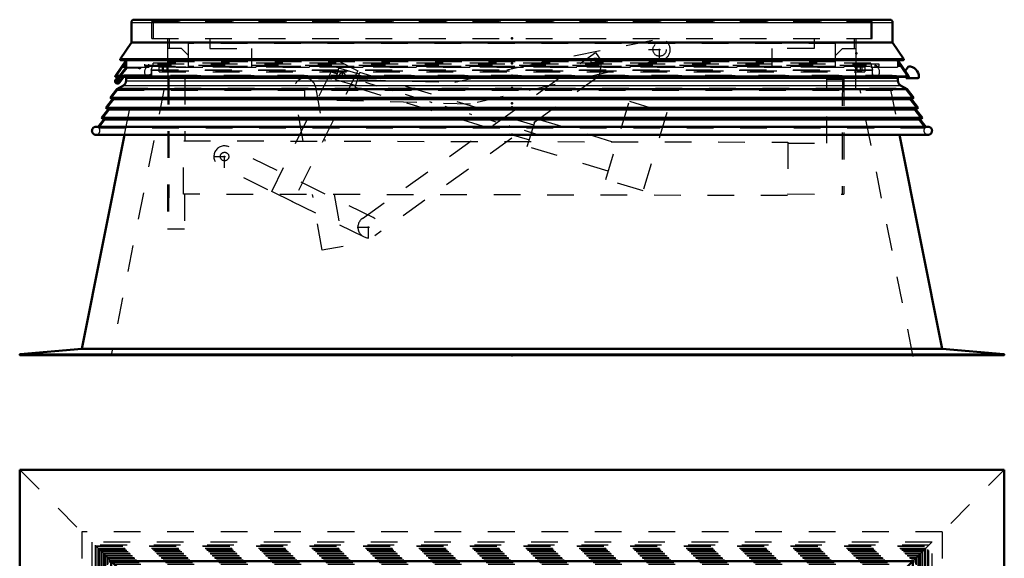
# Model space of a CAD drawing. Header units: millimetres. Extents: x 0 to 428, y 0 to 298.
# Tile 4 of 33: x 102 to 139, y 129 to 149. Entities that reach past the tile are written whole.
import ezdxf

# ---------------------------------------------------------------- set-up
doc = ezdxf.new("R2010")
doc.units = ezdxf.units.MM
doc.linetypes.add('Center', pattern=[1.5, 0.45, -0.5, 0.05, -0.5])
doc.linetypes.add('Dashed', pattern=[2, 1, -1])
for name, color, linetype, lineweight in [('am_0', 7, 'Continuous', 50), ('am_12', 3, 'Continuous', 25), ('am_3', 6, 'Dashed', 25), ('am_6', 2, 'Continuous', 35), ('am_7', 7, 'Center', 25), ('am_9', 7, 'Continuous', 50)]:
    doc.layers.add(name, color=color, linetype=linetype, lineweight=lineweight)

# ---------------------------------------------------------------- blocks, each defined once
blk = doc.blocks.new('9_Flat_Glass_Skylight_3001501802_2_0_in_FDFneo150180C2125N1N4N_300Cl0__1203')
at = {"layer": 'am_0'}
for p, q in [((107.388, 126.376), (133.108, 126.376)), ((107.388, 111.976), (107.388, 126.376)), ((133.108, 94.656), (133.108, 126.376)), ((107.388, 94.656), (107.388, 109.056)), ((107.388, 94.656), (133.108, 94.656))]:
    blk.add_line(p, q, dxfattribs=at)
at = {"layer": 'am_3'}
for p, q in [((104.533, 129.231), (104.533, 91.801)), ((135.963, 129.231), (104.533, 129.231)), ((104.652, 129.112), (104.652, 91.92)), ((135.844, 129.112), (104.652, 129.112)), ((104.674, 129.09), (104.674, 91.942)), ((104.674, 129.09), (135.822, 129.09)), ((104.685, 91.953), (104.685, 129.079)), ((104.685, 129.079), (135.811, 129.079)), ((104.764, 92.032), (104.764, 129)), ((104.764, 129), (135.732, 129)), ((104.788, 92.056), (104.788, 128.976)), ((104.788, 128.976), (135.708, 128.976)), ((135.708, 92.056), (135.708, 128.976)), ((135.732, 92.032), (135.732, 129)), ((135.811, 91.953), (135.811, 129.079)), ((135.822, 91.942), (135.822, 129.09)), ((135.844, 91.92), (135.844, 129.112)), ((135.963, 91.801), (135.963, 129.231)), ((104.831, 92.099), (104.831, 128.933)), ((104.831, 128.933), (135.665, 128.933)), ((104.89, 128.874), (135.606, 128.874)), ((104.89, 92.158), (104.89, 128.874)), ((104.952, 92.22), (104.952, 128.812)), ((104.952, 128.812), (135.544, 128.812)), ((104.97, 128.794), (135.526, 128.794)), ((104.97, 92.238), (104.97, 128.794)), ((105.031, 128.732), (135.464, 128.732)), ((105.031, 92.299), (105.031, 128.732)), ((105.054, 128.71), (135.442, 128.71)), ((105.054, 92.322), (105.054, 128.71)), ((105.116, 92.384), (105.116, 128.648)), ((105.116, 128.648), (135.38, 128.648)), ((105.133, 128.631), (135.363, 128.631)), ((105.133, 92.401), (105.133, 128.631)), ((135.363, 92.401), (135.363, 128.631)), ((135.38, 92.384), (135.38, 128.648)), ((135.442, 92.322), (135.442, 128.71)), ((135.464, 92.299), (135.464, 128.732)), ((135.526, 92.238), (135.526, 128.794)), ((135.544, 92.22), (135.544, 128.812)), ((135.606, 92.158), (135.606, 128.874)), ((135.665, 128.933), (135.665, 92.099)), ((105.195, 92.463), (105.195, 128.569)), ((105.195, 128.569), (135.301, 128.569)), ((105.217, 128.547), (135.279, 128.547)), ((105.217, 92.485), (105.217, 128.547)), ((105.279, 92.547), (105.279, 128.485)), ((105.279, 128.485), (135.217, 128.485)), ((105.297, 128.467), (135.199, 128.467)), ((105.297, 92.565), (105.297, 128.467)), ((105.359, 92.627), (105.359, 128.405)), ((105.359, 128.405), (135.137, 128.405)), ((105.462, 92.73), (105.462, 128.302)), ((105.462, 128.302), (135.034, 128.302)), ((105.491, 92.759), (105.491, 128.273)), ((105.491, 128.273), (135.005, 128.273)), ((135.005, 92.759), (135.005, 128.273)), ((135.034, 92.73), (135.034, 128.302)), ((135.137, 92.627), (135.137, 128.405)), ((135.199, 92.565), (135.199, 128.467)), ((135.217, 92.547), (135.217, 128.485)), ((135.279, 92.485), (135.279, 128.547)), ((135.301, 92.463), (135.301, 128.569)), ((105.619, 128.145), (134.877, 128.145)), ((105.619, 92.887), (105.619, 128.145)), ((105.708, 92.976), (105.708, 128.056)), ((105.708, 128.056), (134.788, 128.056)), ((105.808, 93.076), (105.808, 127.956)), ((105.808, 127.956), (134.688, 127.956)), ((105.892, 93.16), (105.892, 127.872)), ((105.892, 127.872), (134.604, 127.872)), ((134.604, 93.16), (134.604, 127.872)), ((134.688, 93.076), (134.688, 127.956)), ((134.788, 92.976), (134.788, 128.056)), ((134.877, 92.887), (134.877, 128.145)), ((106.768, 94.036), (106.768, 126.996)), ((106.768, 126.996), (133.728, 126.996)), ((133.728, 94.036), (133.728, 126.996)), ((107.344, 126.42), (133.152, 126.42)), ((107.344, 94.612), (107.344, 126.42)), ((133.152, 94.612), (133.152, 126.42)), ((106.748, 125.896), (105.62, 125.896)), ((105.62, 125.896), (105.62, 125.526)), ((105.738, 124.496), (105.738, 125.896)), ((105.757, 124.496), (105.757, 125.896)), ((106.668, 124.496), (106.668, 125.896)), ((106.746, 124.496), (106.746, 125.896)), ((106.748, 124.496), (106.748, 125.896)), ((105.62, 125.526), (105.398, 125.526)), ((105.398, 125.526), (105.398, 124.866)), ((105.438, 125.526), (105.438, 124.866)), ((105.527, 124.866), (105.527, 125.526)), ((105.529, 124.866), (105.529, 125.526)), ((105.559, 124.866), (105.559, 125.526)), ((105.569, 124.866), (105.569, 125.526)), ((105.398, 124.866), (105.62, 124.866)), ((105.62, 124.866), (105.62, 124.496)), ((106.748, 124.496), (105.62, 124.496)), ((107.388, 109.056), (107.388, 111.976)), ((105.62, 96.166), (105.62, 96.536)), ((106.748, 96.536), (105.62, 96.536)), ((105.738, 96.536), (105.738, 95.136)), ((105.757, 96.536), (105.757, 95.136)), ((106.668, 96.536), (106.668, 95.136)), ((106.746, 96.536), (106.746, 95.136)), ((106.748, 96.536), (106.748, 95.136)), ((105.398, 96.166), (105.62, 96.166)), ((105.398, 96.166), (105.398, 95.506)), ((105.438, 96.166), (105.438, 95.506)), ((105.527, 96.166), (105.527, 95.506)), ((105.529, 96.166), (105.529, 95.506)), ((105.559, 96.166), (105.559, 95.506)), ((105.569, 96.166), (105.569, 95.506)), ((105.62, 95.506), (105.398, 95.506)), ((105.62, 95.136), (105.62, 95.506)), ((106.748, 95.136), (105.62, 95.136)), ((107.344, 94.612), (133.152, 94.612)), ((106.768, 94.036), (133.728, 94.036)), ((105.619, 92.887), (134.877, 92.887)), ((105.708, 92.976), (134.788, 92.976)), ((105.808, 93.076), (134.688, 93.076)), ((105.892, 93.16), (134.604, 93.16)), ((105.217, 92.485), (135.279, 92.485)), ((105.279, 92.547), (135.217, 92.547)), ((105.297, 92.565), (135.199, 92.565)), ((105.359, 92.627), (135.137, 92.627)), ((105.462, 92.73), (135.034, 92.73)), ((105.491, 92.759), (135.005, 92.759)), ((104.89, 92.158), (135.606, 92.158)), ((104.952, 92.22), (135.544, 92.22)), ((104.97, 92.238), (135.526, 92.238)), ((105.031, 92.299), (135.464, 92.299)), ((105.054, 92.322), (135.442, 92.322)), ((105.116, 92.384), (135.38, 92.384)), ((105.133, 92.401), (135.363, 92.401)), ((105.195, 92.463), (135.301, 92.463)), ((104.533, 91.801), (135.963, 91.801)), ((104.652, 91.92), (135.844, 91.92)), ((104.674, 91.942), (135.822, 91.942)), ((104.685, 91.953), (135.811, 91.953)), ((104.764, 92.032), (135.732, 92.032)), ((104.788, 92.056), (135.708, 92.056)), ((135.665, 92.099), (104.831, 92.099))]:
    blk.add_line(p, q, dxfattribs=at)
at = {"layer": 'am_6'}
for tag, p, flags in [('NB', (140.963, 129.231), 8), ('NN', (140.963, 128.731), 8), ('NT', (140.963, 128.231), 8), ('NBSYN', (140.963, 127.731), 8), ('LINA', (140.963, 127.231), 8), ('CATALOG', (140.963, 126.731), 8), ('IDNR', (140.963, 126.231), 8), ('PN', (140.963, 125.731), 8), ('LODLEVEL', (140.963, 125.231), 8), ('L', (140.963, 124.731), 8), ('W', (140.963, 124.231), 8), ('DP', (140.963, 123.731), 8), ('COMPANY', (140.963, 123.231), 8), ('ExcludeFromBOM', (140.963, 122.731), 8), ('PSOL_0', (140.963, 122.231), 9), ('PSOL_1', (140.963, 121.731), 9)]:
    blk.add_attdef(tag, p, '', height=0.5, dxfattribs=dict(at, flags=flags))
blk = doc.blocks.new('10_FGS30015018025101U_0_in_FDFneo150180C2125N1N4N_300Cl0__1203')
at = {"layer": 'am_0'}
for p, q in [((138.668, 131.936), (101.828, 131.936)), ((101.828, 131.936), (101.828, 89.096)), ((101.828, 131.936), (101.848, 131.916)), ((138.648, 131.916), (138.668, 131.936)), ((138.668, 89.096), (138.668, 131.936)), ((107.237, 126.527), (105.248, 128.516)), ((105.248, 128.516), (105.248, 92.516)), ((135.248, 128.516), (105.248, 128.516)), ((135.248, 128.516), (133.259, 126.527)), ((135.248, 128.516), (135.248, 92.516)), ((133.259, 126.527), (107.237, 126.527)), ((107.237, 126.527), (107.237, 94.505)), ((133.259, 126.527), (133.259, 94.505)), ((105.248, 92.516), (107.237, 94.505)), ((133.259, 94.505), (107.237, 94.505)), ((135.248, 92.516), (133.259, 94.505)), ((135.248, 92.516), (105.248, 92.516)), ((101.848, 89.116), (101.828, 89.096)), ((101.828, 89.096), (138.668, 89.096)), ((138.668, 89.096), (138.648, 89.116))]:
    blk.add_line(p, q, dxfattribs=at)
at = {"layer": 'am_12'}
for p, q in [((101.848, 131.916), (101.848, 89.116)), ((138.648, 131.916), (101.848, 131.916)), ((138.648, 131.916), (138.648, 89.116)), ((138.648, 89.116), (101.848, 89.116))]:
    blk.add_line(p, q, dxfattribs=at)
at = {"layer": 'am_3'}
for p, q in [((138.65, 131.918), (101.846, 131.918)), ((101.846, 131.918), (101.846, 89.114)), ((101.848, 131.916), (105.248, 128.516)), ((135.248, 128.516), (138.648, 131.916)), ((138.65, 131.918), (138.65, 89.114)), ((136.349, 129.617), (104.147, 129.617)), ((104.147, 129.617), (104.147, 91.415)), ((136.349, 129.617), (136.349, 91.415)), ((106.098, 127.666), (106.098, 93.366)), ((134.398, 127.666), (106.098, 127.666)), ((134.398, 127.666), (134.398, 93.366)), ((134.398, 93.366), (106.098, 93.366)), ((105.248, 92.516), (101.848, 89.116)), ((138.648, 89.116), (135.248, 92.516)), ((136.349, 91.415), (104.147, 91.415)), ((138.65, 89.114), (101.846, 89.114))]:
    blk.add_line(p, q, dxfattribs=at)
at = {"layer": 'am_6'}
for tag, p, flags in [('NB', (143.668, 131.936), 8), ('NN', (143.668, 131.436), 8), ('NT', (143.668, 130.936), 8), ('NBSYN', (143.668, 130.436), 8), ('LINA', (143.668, 129.936), 8), ('CATALOG', (143.668, 129.436), 8), ('IDNR', (143.668, 128.936), 8), ('PN', (143.668, 128.436), 8), ('LODLEVEL', (143.668, 127.936), 8), ('L', (143.668, 127.436), 8), ('W', (143.668, 126.936), 8), ('DP', (143.668, 126.436), 8), ('OP', (143.668, 125.936), 8), ('BA', (143.668, 125.436), 8), ('RT', (143.668, 124.936), 8), ('COMPANY', (143.668, 124.436), 8), ('ExcludeFromBOM', (143.668, 123.936), 8), ('PSOL_0', (143.668, 123.436), 9), ('PSOL_1', (143.668, 122.936), 9), ('PSOL_2', (143.668, 122.436), 9)]:
    blk.add_attdef(tag, p, '', height=0.5, dxfattribs=dict(at, flags=flags))
blk = doc.blocks.new('20_FGS30015018025C110U_0_in_FDFneo150180C2125N1N4N_300Cl0__1203')
at = {"layer": 'am_3'}
for p, q in [((120.602, 147.031), (125.649, 148.043)), ((114.649, 141.341), (123.369, 147.549)), ((123.369, 147.549), (123.599, 147.226)), ((111.259, 142.35), (113.689, 147.261)), ((113.689, 147.261), (114.478, 146.871)), ((118.111, 146.437), (120.602, 147.031)), ((125.764, 147.261), (118.689, 145.621)), ((123.599, 147.226), (123.505, 146.664)), ((114.478, 146.871), (112.047, 141.959)), ((113.646, 146.546), (113.774, 146.967)), ((114.53, 146.738), (113.774, 146.967)), ((114.383, 146.25), (114.551, 146.805)), ((121.065, 144.834), (114.551, 146.805)), ((123.505, 146.664), (115.113, 140.69)), ((107.372, 146.608), (107.36, 140.948)), ((107.372, 146.608), (108.009, 146.607)), ((107.412, 146.608), (107.4, 140.948)), ((108.009, 146.607), (108.004, 144.247)), ((112.513, 146.594), (118.111, 146.437)), ((112.896, 146.263), (113.249, 144.235)), ((113.646, 146.546), (114.403, 146.317)), ((132.024, 144.154), (132.029, 146.554)), ((132.029, 146.554), (132.669, 146.553)), ((132.609, 146.553), (132.599, 142.253)), ((132.669, 146.553), (132.659, 142.253)), ((112.437, 144.237), (112.108, 146.126)), ((114.383, 146.25), (120.897, 144.278)), ((118.689, 145.621), (112.491, 145.795)), ((123.756, 142.797), (124.643, 145.726)), ((124.643, 145.726), (126.04, 145.303)), ((126.04, 145.303), (125.154, 142.374)), ((120.821, 144.03), (121.14, 145.082)), ((121.14, 145.082), (124.17, 144.165)), ((107.96, 142.247), (107.964, 144.247)), ((107.964, 144.247), (130.566, 144.198)), ((130.566, 144.198), (130.562, 142.198)), ((130.566, 144.158), (132.024, 144.154)), ((115.057, 141.375), (109.67, 144.016)), ((123.852, 143.112), (120.821, 144.03)), ((114.705, 140.656), (109.318, 143.298)), ((125.154, 142.374), (123.756, 142.797)), ((130.562, 142.198), (107.96, 142.247)), ((108, 142.247), (107.997, 140.947)), ((112.047, 141.959), (111.259, 142.35)), ((113.147, 140.156), (112.785, 142.236)), ((113.597, 142.235), (113.935, 140.293)), ((130.562, 142.258), (132.659, 142.253)), ((107.36, 140.948), (107.997, 140.947)), ((113.935, 140.293), (113.147, 140.156))]:
    blk.add_line(p, q, dxfattribs=at)
for points in [[(113.91, 146.798), (113.888, 146.798), (113.869, 146.793)], [(113.874, 146.603), (113.896, 146.599), (113.901, 146.599)]]:
    blk.add_lwpolyline(points, dxfattribs=at)
for centre, radius in [((125.769, 147.661), 0.25), ((123.369, 147.184), 0.16), ((113.901, 146.699), 0.1), ((109.494, 143.657), 0.16)]:
    blk.add_circle(centre, radius, dxfattribs=at)
for centre, start, end in [((125.769, 147.661), 269.3158, 107.4337), ((112.502, 146.194), 9.875, 268.395), ((109.494, 143.657), 63.8796, 243.8796), ((114.881, 141.015), 125.4483, 63.8796)]:
    blk.add_arc(centre, 0.4, start, end, dxfattribs=at)
at = {"layer": 'am_7'}
for p, q in [((125.769, 147.241), (125.769, 148.081)), ((125.349, 147.661), (126.189, 147.661)), ((123.201, 147.184), (123.537, 147.184)), ((123.369, 147.016), (123.369, 147.352)), ((113.282, 146.886), (121.427, 144.421)), ((113.796, 146.699), (114.006, 146.699)), ((113.901, 146.594), (113.901, 146.804)), ((112.502, 145.774), (112.502, 146.614)), ((112.082, 146.194), (112.922, 146.194)), ((109.494, 143.237), (109.494, 144.077)), ((109.074, 143.657), (109.914, 143.657)), ((114.881, 140.595), (114.881, 141.435)), ((114.461, 141.015), (115.301, 141.015))]:
    blk.add_line(p, q, dxfattribs=at)
at = {"layer": 'am_6'}
for tag, p, flags in [('NB', (137.669, 148.081), 8), ('NN', (137.669, 147.581), 8), ('NT', (137.669, 147.081), 8), ('NBSYN', (137.669, 146.581), 8), ('LINA', (137.669, 146.081), 8), ('CATALOG', (137.669, 145.581), 8), ('IDNR', (137.669, 145.081), 8), ('PN', (137.669, 144.581), 8), ('LODLEVEL', (137.669, 144.081), 8), ('L', (137.669, 143.581), 8), ('W', (137.669, 143.081), 8), ('DP', (137.669, 142.581), 8), ('OP', (137.669, 142.081), 8), ('OC', (137.669, 141.581), 8), ('BA', (137.669, 141.081), 8), ('COMPANY', (137.669, 140.581), 8), ('ExcludeFromBOM', (137.669, 140.081), 8), ('PSOL_0', (137.669, 139.581), 9), ('PSOL_1', (137.669, 139.081), 9), ('PSOL_2', (137.669, 138.581), 9), ('PSOL_3', (137.669, 138.081), 9)]:
    blk.add_attdef(tag, p, '', height=0.5, dxfattribs=dict(at, flags=flags))
blk = doc.blocks.new('21_FGS3001501802511U_0_in_FDFneo150180C2125N1N4N_300Cl0__1203')
at = {"layer": 'am_3'}
for p, q in [((107.428, 147.7), (107.428, 148.08)), ((132.348, 147.89), (108.148, 147.89)), ((108.148, 147.03), (108.148, 147.89)), ((108.948, 148.08), (108.948, 147.7)), ((131.548, 148.08), (131.548, 147.7)), ((132.348, 147.03), (132.348, 147.89)), ((133.068, 147.7), (133.068, 148.08)), ((107.888, 147.7), (107.368, 147.7)), ((108.148, 147.44), (107.888, 147.7)), ((108.948, 147.7), (110.508, 147.7)), ((110.508, 147.03), (110.508, 147.7)), ((131.548, 147.7), (129.988, 147.7)), ((129.988, 147.03), (129.988, 147.7)), ((132.348, 147.44), (132.608, 147.7)), ((132.608, 147.7), (133.128, 147.7)), ((132.348, 147.03), (108.148, 147.03))]:
    blk.add_line(p, q, dxfattribs=at)
at = {"layer": 'am_6'}
for tag, p, flags in [('NB', (138.128, 148.08), 8), ('NN', (138.128, 147.58), 8), ('NT', (138.128, 147.08), 8), ('NBSYN', (138.128, 146.58), 8), ('LINA', (138.128, 146.08), 8), ('CATALOG', (138.128, 145.58), 8), ('IDNR', (138.128, 145.08), 8), ('PN', (138.128, 144.58), 8), ('LODLEVEL', (138.128, 144.08), 8), ('L', (138.128, 143.58), 8), ('W', (138.128, 143.08), 8), ('DP', (138.128, 142.58), 8), ('OP', (138.128, 142.08), 8), ('PPATH', (138.128, 141.58), 8), ('COMPANY', (138.128, 141.08), 8), ('ExcludeFromBOM', (138.128, 140.58), 8), ('PSOL_0', (138.128, 140.08), 9), ('PSOL_1', (138.128, 139.58), 9), ('PSOL_2', (138.128, 139.08), 9)]:
    blk.add_attdef(tag, p, '', height=0.5, dxfattribs=dict(at, flags=flags))
blk = doc.blocks.new('22_Flat_Glass_Skylight_300150180_6_0_in_FDFneo150180C2125N1N4N_300Cl0__1203')
at = {"layer": 'am_3'}
for p, q in [((106.663, 147.08), (106.663, 147.12)), ((106.753, 146.888), (106.816, 147.12)), ((133.743, 146.888), (133.681, 147.12)), ((133.833, 147.12), (133.833, 147.08)), ((106.578, 146.638), (106.576, 146.639)), ((106.576, 146.639), (106.682, 146.639)), ((106.682, 146.639), (106.68, 146.638)), ((106.68, 146.638), (133.816, 146.638)), ((106.753, 146.888), (133.743, 146.888)), ((133.814, 146.639), (133.92, 146.639)), ((133.816, 146.638), (133.814, 146.639)), ((133.918, 146.638), (133.92, 146.639)), ((106.629, 146.618), (133.867, 146.618))]:
    blk.add_line(p, q, dxfattribs=at)
for points in [[(106.57, 147), (106.555, 146.984), (106.542, 146.967), (106.53, 146.948), (106.52, 146.929), (106.512, 146.909), (106.505, 146.888), (106.5, 146.867), (106.497, 146.845), (106.496, 146.823), (106.497, 146.802), (106.5, 146.78), (106.504, 146.759), (106.511, 146.738), (106.519, 146.718), (106.529, 146.698), (106.541, 146.68), (106.554, 146.663), (106.569, 146.646), (106.576, 146.639)], [(133.92, 146.639), (133.936, 146.655), (133.949, 146.672), (133.962, 146.69), (133.973, 146.709), (133.982, 146.728), (133.989, 146.749), (133.995, 146.77), (133.998, 146.792), (134, 146.813), (134, 146.835), (133.998, 146.857), (133.994, 146.878), (133.988, 146.899), (133.981, 146.92), (133.971, 146.94), (133.96, 146.958), (133.948, 146.976), (133.933, 146.993), (133.926, 147)], [(106.578, 146.638), (106.583, 146.633), (106.589, 146.63), (106.595, 146.626), (106.601, 146.624), (106.607, 146.621), (106.614, 146.62), (106.62, 146.619), (106.627, 146.618), (106.629, 146.618)], [(106.629, 146.618), (106.636, 146.619), (106.643, 146.619), (106.649, 146.621), (106.656, 146.623), (106.662, 146.625), (106.668, 146.629), (106.673, 146.632), (106.679, 146.636), (106.68, 146.638)], [(106.68, 146.638), (106.696, 146.653), (106.71, 146.67), (106.722, 146.687), (106.733, 146.706), (106.743, 146.726), (106.75, 146.746), (106.756, 146.767), (106.76, 146.789), (106.762, 146.811), (106.762, 146.832), (106.76, 146.854), (106.756, 146.876), (106.753, 146.888)], [(133.816, 146.638), (133.801, 146.653), (133.786, 146.67), (133.774, 146.687), (133.763, 146.706), (133.754, 146.726), (133.746, 146.746), (133.74, 146.767), (133.736, 146.789), (133.734, 146.811), (133.734, 146.832), (133.736, 146.854), (133.74, 146.876), (133.743, 146.888)], [(133.867, 146.618), (133.86, 146.619), (133.854, 146.619), (133.847, 146.621), (133.841, 146.623), (133.835, 146.625), (133.829, 146.629), (133.823, 146.632), (133.818, 146.636), (133.816, 146.638)], [(133.918, 146.638), (133.913, 146.633), (133.907, 146.63), (133.902, 146.626), (133.895, 146.624), (133.889, 146.621), (133.883, 146.62), (133.876, 146.619), (133.869, 146.618), (133.867, 146.618)]]:
    blk.add_lwpolyline(points, dxfattribs=at)
at = {"layer": 'am_6'}
for tag, p, flags in [('NB', (139, 147.12), 8), ('NN', (139, 146.62), 8), ('NT', (139, 146.12), 8), ('NBSYN', (139, 145.62), 8), ('LINA', (139, 145.12), 8), ('CATALOG', (139, 144.62), 8), ('IDNR', (139, 144.12), 8), ('PN', (139, 143.62), 8), ('LODLEVEL', (139, 143.12), 8), ('L', (139, 142.62), 8), ('W', (139, 142.12), 8), ('PPATH', (139, 141.62), 8), ('COMPANY', (139, 141.12), 8), ('ExcludeFromBOM', (139, 140.62), 8), ('PSOL_0', (139, 140.12), 9), ('PSOL_1', (139, 139.62), 9), ('PSOL_2', (139, 139.12), 9)]:
    blk.add_attdef(tag, p, '', height=0.5, dxfattribs=dict(at, flags=flags))
blk = doc.blocks.new('23_Flat_Glass_Skylight_300150180_12_0_in_FDFneo150180C2125N1N4N_300Cl0__1203')
at = {"layer": 'am_3'}
for p, q in [((107.05, 146.831), (107.05, 147.012)), ((107.05, 147.012), (133.446, 147.012)), ((107.214, 146.831), (107.214, 147.012)), ((133.282, 146.831), (133.282, 147.012)), ((133.446, 147.012), (133.446, 146.831)), ((107.05, 146.831), (133.446, 146.831))]:
    blk.add_line(p, q, dxfattribs=at)
at = {"layer": 'am_6'}
for tag, p, flags in [('NB', (138.446, 147.012), 8), ('NN', (138.446, 146.512), 8), ('NT', (138.446, 146.012), 8), ('NBSYN', (138.446, 145.512), 8), ('LINA', (138.446, 145.012), 8), ('CATALOG', (138.446, 144.512), 8), ('IDNR', (138.446, 144.012), 8), ('PN', (138.446, 143.512), 8), ('LODLEVEL', (138.446, 143.012), 8), ('L', (138.446, 142.512), 8), ('W', (138.446, 142.012), 8), ('PPATH', (138.446, 141.512), 8), ('COMPANY', (138.446, 141.012), 8), ('ExcludeFromBOM', (138.446, 140.512), 8), ('PSOL_0', (138.446, 140.012), 9), ('PSOL_1', (138.446, 139.512), 9), ('PSOL_2', (138.446, 139.012), 9)]:
    blk.add_attdef(tag, p, '', height=0.5, dxfattribs=dict(at, flags=flags))
blk = doc.blocks.new('24_Flat_Glass_Skylight_300150180_5_0_in_FDFneo150180C2125N1N4N_300Cl0__1203')
at = {"layer": 'am_3'}
for p, q in [((107.158, 147.15), (107.158, 146.869)), ((107.358, 146.869), (107.358, 147.15)), ((133.138, 146.869), (133.138, 147.15)), ((133.338, 147.15), (133.338, 146.869)), ((107.158, 146.869), (133.338, 146.869))]:
    blk.add_line(p, q, dxfattribs=at)
at = {"layer": 'am_6'}
for tag, p, flags in [('NB', (138.338, 147.15), 8), ('NN', (138.338, 146.65), 8), ('NT', (138.338, 146.15), 8), ('NBSYN', (138.338, 145.65), 8), ('LINA', (138.338, 145.15), 8), ('CATALOG', (138.338, 144.65), 8), ('IDNR', (138.338, 144.15), 8), ('PN', (138.338, 143.65), 8), ('LODLEVEL', (138.338, 143.15), 8), ('L', (138.338, 142.65), 8), ('W', (138.338, 142.15), 8), ('PPATH', (138.338, 141.65), 8), ('COMPANY', (138.338, 141.15), 8), ('ExcludeFromBOM', (138.338, 140.65), 8), ('PSOL_0', (138.338, 140.15), 9), ('PSOL_1', (138.338, 139.65), 9), ('PSOL_2', (138.338, 139.15), 9)]:
    blk.add_attdef(tag, p, '', height=0.5, dxfattribs=dict(at, flags=flags))
blk = doc.blocks.new('25_FGS3001501802C4U_0_in_FDFneo150180C2125N1N4N_300Cl0__1203')
at = {"layer": 'am_3'}
for p, q in [((106.828, 148.735), (133.668, 148.735)), ((106.828, 148.735), (106.828, 148.08)), ((133.668, 148.735), (133.668, 148.08))]:
    blk.add_line(p, q, dxfattribs=at)
at = {"layer": 'am_6'}
for tag, p, flags in [('NB', (138.668, 148.735), 8), ('NN', (138.668, 148.235), 8), ('NT', (138.668, 147.735), 8), ('NBSYN', (138.668, 147.235), 8), ('LINA', (138.668, 146.735), 8), ('CATALOG', (138.668, 146.235), 8), ('IDNR', (138.668, 145.735), 8), ('PN', (138.668, 145.235), 8), ('LODLEVEL', (138.668, 144.735), 8), ('L', (138.668, 144.235), 8), ('W', (138.668, 143.735), 8), ('TG', (138.668, 143.235), 8), ('TG1', (138.668, 142.735), 8), ('OC', (138.668, 142.235), 8), ('PPATH', (138.668, 141.735), 8), ('COMPANY', (138.668, 141.235), 8), ('ExcludeFromBOM', (138.668, 140.735), 8), ('PSOL_0', (138.668, 140.235), 9), ('PSOL_1', (138.668, 139.735), 9), ('PSOL_2', (138.668, 139.235), 9), ('PSOL_3', (138.668, 138.735), 9)]:
    blk.add_attdef(tag, p, '', height=0.5, dxfattribs=dict(at, flags=flags))
blk = doc.blocks.new('26_FGS30015018025C3U_0_in_FDFneo150180C2125N1N4N_300Cl0__1203')
at = {"layer": 'am_0'}
for p, q in [((106.008, 147.921), (106.008, 148.68)), ((106.108, 148.78), (134.388, 148.78)), ((134.488, 148.68), (134.488, 147.921)), ((105.587, 147.297), (106.008, 147.921)), ((134.488, 147.921), (106.008, 147.921)), ((134.488, 147.921), (134.909, 147.297)), ((105.408, 146.68), (105.815, 147.27)), ((105.587, 147.297), (134.909, 147.297)), ((105.608, 147.27), (134.888, 147.27)), ((134.681, 147.27), (135.089, 146.68)), ((134.963, 146.863), (135.082, 147.034)), ((105.428, 146.641), (135.068, 146.641)), ((105.433, 146.524), (105.527, 146.641)), ((105.578, 146.641), (105.464, 146.499)), ((134.996, 146.594), (134.996, 146.641)), ((105.498, 146.508), (105.512, 146.546)), ((135.436, 146.594), (134.996, 146.594))]:
    blk.add_line(p, q, dxfattribs=at)
for points in [[(106.108, 148.78), (106.099, 148.78), (106.091, 148.778), (106.082, 148.777), (106.074, 148.774), (106.066, 148.771), (106.058, 148.767), (106.051, 148.762), (106.044, 148.757), (106.037, 148.751), (106.032, 148.744), (106.026, 148.737), (106.022, 148.73), (106.018, 148.722), (106.014, 148.714), (106.012, 148.706), (106.01, 148.697), (106.009, 148.689), (106.008, 148.68)], [(134.488, 148.68), (134.488, 148.689), (134.487, 148.697), (134.485, 148.706), (134.482, 148.714), (134.479, 148.722), (134.475, 148.73), (134.47, 148.737), (134.465, 148.744), (134.459, 148.751), (134.452, 148.757), (134.446, 148.762), (134.438, 148.767), (134.43, 148.771), (134.422, 148.774), (134.414, 148.777), (134.406, 148.778), (134.397, 148.78), (134.388, 148.78)], [(105.587, 147.297), (105.587, 147.295), (105.586, 147.293), (105.586, 147.291), (105.587, 147.289), (105.587, 147.287), (105.587, 147.286), (105.588, 147.284), (105.589, 147.282), (105.59, 147.28), (105.591, 147.279), (105.592, 147.277), (105.593, 147.276), (105.595, 147.275), (105.597, 147.274), (105.598, 147.273), (105.6, 147.272), (105.602, 147.271), (105.604, 147.271), (105.605, 147.27), (105.607, 147.27), (105.608, 147.27)], [(134.909, 147.297), (134.91, 147.295), (134.91, 147.293), (134.91, 147.291), (134.91, 147.289), (134.909, 147.287), (134.909, 147.286), (134.908, 147.284), (134.907, 147.282), (134.907, 147.28), (134.905, 147.279), (134.904, 147.277), (134.903, 147.276), (134.901, 147.275), (134.9, 147.274), (134.898, 147.273), (134.896, 147.272), (134.895, 147.271), (134.893, 147.271), (134.891, 147.27), (134.889, 147.27), (134.888, 147.27)], [(105.408, 146.68), (105.406, 146.678), (105.405, 146.676), (105.405, 146.674), (105.404, 146.672), (105.403, 146.67), (105.403, 146.668), (105.403, 146.666), (105.403, 146.664), (105.404, 146.661), (105.404, 146.659), (105.405, 146.657), (105.406, 146.655), (105.407, 146.653), (105.408, 146.651), (105.409, 146.65), (105.411, 146.648), (105.412, 146.647), (105.414, 146.645), (105.416, 146.644), (105.418, 146.643), (105.42, 146.642), (105.422, 146.642), (105.424, 146.641), (105.426, 146.641), (105.428, 146.641)], [(135.089, 146.68), (135.09, 146.678), (135.091, 146.676), (135.092, 146.674), (135.092, 146.672), (135.093, 146.67), (135.093, 146.668), (135.093, 146.666), (135.093, 146.664), (135.093, 146.661), (135.092, 146.659), (135.092, 146.657), (135.091, 146.655), (135.09, 146.653), (135.089, 146.651), (135.087, 146.65), (135.086, 146.648), (135.084, 146.647), (135.082, 146.645), (135.081, 146.644), (135.079, 146.643), (135.077, 146.642), (135.075, 146.642), (135.072, 146.641), (135.07, 146.641), (135.068, 146.641)]]:
    blk.add_lwpolyline(points, dxfattribs=at)
for centre, radius, start, end in [((135.076, 146.634), 0.4, 0, 89.1406), ((135.436, 146.634), 0.04, 270, 360), ((105.488, 146.48), 0.07, 141.5016, 70.07), ((105.488, 146.48), 0.03, 141.5016, 70.07)]:
    blk.add_arc(centre, radius, start, end, dxfattribs=at)
at = {"layer": 'am_12'}
for p, q in [((106.008, 148.68), (134.488, 148.68)), ((105.408, 146.68), (135.089, 146.68))]:
    blk.add_line(p, q, dxfattribs=at)
at = {"layer": 'am_3'}
for p, q in [((106.768, 148.713), (133.728, 148.713)), ((106.768, 148.08), (106.768, 148.713)), ((107.208, 148.713), (107.208, 148.78)), ((133.288, 148.713), (133.288, 148.78)), ((133.728, 148.08), (133.728, 148.713)), ((106.768, 148.08), (133.728, 148.08)), ((107.368, 147.15), (107.368, 148.08)), ((133.128, 147.15), (133.128, 148.08)), ((105.471, 146.702), (105.828, 147.219)), ((105.527, 146.641), (105.812, 147)), ((105.623, 147.275), (105.681, 147.325)), ((105.623, 147.275), (134.874, 147.275)), ((105.677, 147), (134.819, 147)), ((105.681, 147.325), (134.815, 147.325)), ((105.705, 147.04), (105.828, 147.04)), ((105.732, 147.08), (105.828, 147.08)), ((105.76, 147.12), (105.828, 147.12)), ((105.781, 147.15), (105.828, 147.15)), ((105.815, 147.27), (105.853, 147.325)), ((105.828, 147.219), (105.828, 147)), ((106.255, 147), (106.347, 146.963)), ((133.983, 147.12), (106.513, 147.12)), ((106.513, 147.04), (106.513, 147.12)), ((106.513, 147.08), (133.983, 147.08)), ((106.623, 147.04), (106.513, 147.04)), ((106.623, 147.08), (106.623, 147.04)), ((106.663, 147), (106.663, 147.08)), ((106.663, 147.04), (133.833, 147.04)), ((133.672, 147.15), (106.824, 147.15)), ((106.824, 147.12), (106.824, 147.15)), ((107.368, 147.219), (133.128, 147.219)), ((133.672, 147.12), (133.672, 147.15)), ((133.833, 147), (133.833, 147.08)), ((133.873, 147.08), (133.873, 147.04)), ((133.873, 147.04), (133.983, 147.04)), ((133.983, 147.04), (133.983, 147.12)), ((134.644, 147.325), (134.681, 147.27)), ((134.668, 147.219), (134.668, 147)), ((135.025, 146.702), (134.668, 147.219)), ((134.668, 147.15), (134.716, 147.15)), ((134.668, 147.12), (134.736, 147.12)), ((134.668, 147.08), (134.764, 147.08)), ((134.668, 147.04), (134.792, 147.04)), ((134.874, 147.275), (134.815, 147.325)), ((105.443, 146.646), (105.494, 146.685)), ((105.443, 146.646), (135.053, 146.646)), ((105.494, 146.685), (105.471, 146.702)), ((105.471, 146.702), (135.025, 146.702)), ((105.494, 146.685), (135.002, 146.685)), ((105.831, 146.96), (105.578, 146.641)), ((106.247, 146.96), (105.831, 146.96)), ((106.332, 146.926), (106.247, 146.96)), ((106.347, 146.963), (106.332, 146.926)), ((134.996, 146.641), (134.996, 146.744)), ((135.002, 146.685), (135.025, 146.702)), ((135.053, 146.646), (135.002, 146.685)), ((105.473, 146.574), (105.504, 146.548)), ((105.511, 146.542), (105.552, 146.507))]:
    blk.add_line(p, q, dxfattribs=at)
for points in [[(105.608, 147.27), (105.61, 147.27), (105.612, 147.27), (105.614, 147.271), (105.616, 147.271), (105.618, 147.272), (105.619, 147.273), (105.621, 147.274), (105.623, 147.275), (105.623, 147.275)], [(134.888, 147.27), (134.886, 147.27), (134.884, 147.27), (134.882, 147.271), (134.88, 147.271), (134.879, 147.272), (134.877, 147.273), (134.875, 147.274), (134.874, 147.275), (134.874, 147.275)], [(105.428, 146.641), (105.43, 146.641), (105.432, 146.641), (105.435, 146.642), (105.437, 146.642), (105.439, 146.643), (105.441, 146.644), (105.442, 146.645), (105.443, 146.646)], [(135.068, 146.641), (135.066, 146.641), (135.064, 146.641), (135.062, 146.642), (135.06, 146.642), (135.058, 146.643), (135.056, 146.644), (135.054, 146.645), (135.053, 146.646)]]:
    blk.add_lwpolyline(points, dxfattribs=at)
at = {"layer": 'am_6'}
for tag, p, flags in [('NB', (140.476, 148.78), 8), ('NN', (140.476, 148.28), 8), ('NT', (140.476, 147.78), 8), ('NBSYN', (140.476, 147.28), 8), ('LINA', (140.476, 146.78), 8), ('CATALOG', (140.476, 146.28), 8), ('IDNR', (140.476, 145.78), 8), ('PN', (140.476, 145.28), 8), ('LODLEVEL', (140.476, 144.78), 8), ('L', (140.476, 144.28), 8), ('W', (140.476, 143.78), 8), ('DP', (140.476, 143.28), 8), ('OP', (140.476, 142.78), 8), ('OC', (140.476, 142.28), 8), ('COMPANY', (140.476, 141.78), 8), ('ExcludeFromBOM', (140.476, 141.28), 8), ('PSOL_0', (140.476, 140.78), 9), ('PSOL_1', (140.476, 140.28), 9), ('PSOL_2', (140.476, 139.78), 9)]:
    blk.add_attdef(tag, p, '', height=0.5, dxfattribs=dict(at, flags=flags))
blk = doc.blocks.new('27_Flat_Glass_Skylight_3001501802_2_0_in_FDFneo150180C2125N1N4N_300Cl0__1203')
at = {"layer": 'am_0'}
for p, q in [((105.558, 146.488), (105.676, 146.641)), ((105.727, 146.641), (105.559, 146.424)), ((105.462, 146.18), (105.708, 146.322)), ((105.569, 146.52), (105.549, 146.515)), ((105.62, 146.568), (105.62, 146.503)), ((105.808, 146.495), (105.808, 146.596)), ((134.688, 146.596), (134.688, 146.495)), ((134.788, 146.322), (135.034, 146.18)), ((105.217, 145.861), (105.462, 146.18)), ((105.462, 146.18), (135.034, 146.18)), ((135.034, 146.18), (135.279, 145.861)), ((105.054, 145.482), (105.297, 145.8)), ((105.297, 145.8), (105.217, 145.861)), ((105.217, 145.861), (135.279, 145.861)), ((105.297, 145.8), (135.199, 145.8)), ((135.279, 145.861), (135.199, 145.8)), ((135.199, 145.8), (135.442, 145.482)), ((104.89, 145.104), (105.133, 145.421)), ((105.133, 145.421), (105.054, 145.482)), ((105.054, 145.482), (135.442, 145.482)), ((105.133, 145.421), (135.363, 145.421)), ((135.442, 145.482), (135.363, 145.421)), ((135.363, 145.421), (135.606, 145.104)), ((104.764, 144.774), (104.97, 145.043)), ((104.97, 145.043), (104.89, 145.104)), ((104.89, 145.104), (135.606, 145.104)), ((104.97, 145.043), (135.526, 145.043)), ((135.606, 145.104), (135.526, 145.043)), ((135.526, 145.043), (135.732, 144.774)), ((135.844, 144.474), (104.652, 144.474)), ((104.674, 144.774), (135.822, 144.774))]:
    blk.add_line(p, q, dxfattribs=at)
for points in [[(105.821, 146.641), (105.817, 146.635), (105.814, 146.628), (105.812, 146.621), (105.81, 146.614), (105.809, 146.607), (105.808, 146.599), (105.808, 146.596)], [(134.688, 146.596), (134.688, 146.603), (134.687, 146.611), (134.685, 146.618), (134.683, 146.625), (134.68, 146.631), (134.677, 146.638), (134.675, 146.641)], [(105.808, 146.495), (105.807, 146.478), (105.805, 146.461), (105.801, 146.444), (105.796, 146.427), (105.789, 146.411), (105.781, 146.395), (105.772, 146.381), (105.761, 146.367), (105.749, 146.354), (105.737, 146.342), (105.723, 146.332), (105.708, 146.322)], [(134.788, 146.322), (134.773, 146.332), (134.759, 146.342), (134.747, 146.354), (134.735, 146.367), (134.724, 146.381), (134.715, 146.395), (134.707, 146.411), (134.7, 146.427), (134.695, 146.444), (134.691, 146.461), (134.689, 146.478), (134.688, 146.495)], [(104.674, 144.774), (104.661, 144.773), (104.648, 144.77), (104.635, 144.766), (104.623, 144.761), (104.611, 144.755), (104.6, 144.748), (104.589, 144.74), (104.579, 144.732), (104.57, 144.722), (104.562, 144.712), (104.555, 144.701), (104.548, 144.689), (104.543, 144.677), (104.539, 144.664), (104.536, 144.651), (104.534, 144.638), (104.533, 144.625), (104.533, 144.612), (104.535, 144.598), (104.538, 144.585), (104.541, 144.573), (104.546, 144.56), (104.552, 144.549), (104.559, 144.537), (104.567, 144.527), (104.576, 144.517), (104.586, 144.508), (104.596, 144.499), (104.607, 144.492), (104.619, 144.486), (104.631, 144.481), (104.644, 144.476), (104.652, 144.474)], [(135.844, 144.474), (135.857, 144.478), (135.869, 144.482), (135.881, 144.488), (135.893, 144.494), (135.903, 144.502), (135.914, 144.51), (135.923, 144.52), (135.931, 144.53), (135.939, 144.541), (135.946, 144.552), (135.951, 144.564), (135.956, 144.577), (135.959, 144.59), (135.962, 144.603), (135.963, 144.616), (135.963, 144.629), (135.962, 144.642), (135.959, 144.655), (135.956, 144.668), (135.951, 144.681), (135.946, 144.693), (135.939, 144.704), (135.932, 144.715), (135.923, 144.725), (135.914, 144.735), (135.904, 144.743), (135.893, 144.751), (135.881, 144.757), (135.869, 144.763), (135.857, 144.768), (135.844, 144.771), (135.831, 144.773), (135.822, 144.774)]]:
    blk.add_lwpolyline(points, dxfattribs=at)
for radius, start, end in [(0.09, 102.5592, 321.6036), (0.05, 70.07, 88.3715), (0.09, 26.5202, 70.9729)]:
    blk.add_arc((105.488, 146.48), radius, start, end, dxfattribs=at)
at = {"layer": 'am_12'}
for p, q in [((105.708, 146.322), (134.788, 146.322)), ((105.808, 146.596), (134.688, 146.596)), ((105.808, 146.495), (134.688, 146.495))]:
    blk.add_line(p, q, dxfattribs=at)
at = {"layer": 'am_3'}
for p, q in [((107.344, 146.9), (107.344, 147.04)), ((107.388, 146.22), (107.388, 147.04)), ((133.108, 146.22), (133.108, 147.04)), ((133.152, 147.04), (133.152, 146.9)), ((105.676, 146.641), (105.738, 146.72)), ((105.757, 146.68), (105.727, 146.641)), ((105.738, 146.72), (106.668, 146.72)), ((134.604, 146.68), (105.757, 146.68)), ((106.668, 146.72), (106.746, 146.749)), ((106.746, 146.749), (106.748, 146.72)), ((106.748, 146.72), (106.748, 146.68)), ((106.768, 146.68), (106.768, 146.9)), ((106.768, 146.9), (133.728, 146.9)), ((133.728, 146.9), (133.728, 146.68)), ((105.527, 146.449), (105.558, 146.488)), ((105.549, 146.515), (105.529, 146.509)), ((105.279, 145.869), (105.491, 146.146)), ((105.491, 146.146), (105.619, 146.22)), ((105.491, 146.146), (135.005, 146.146)), ((105.619, 146.22), (134.877, 146.22)), ((135.005, 146.146), (134.877, 146.22)), ((135.217, 145.869), (135.005, 146.146)), ((105.116, 145.49), (105.359, 145.808)), ((105.359, 145.808), (105.279, 145.869)), ((105.279, 145.869), (135.217, 145.869)), ((105.359, 145.808), (135.137, 145.808)), ((135.137, 145.808), (135.217, 145.869)), ((135.38, 145.49), (135.137, 145.808)), ((104.952, 145.112), (105.195, 145.43)), ((105.195, 145.43), (105.116, 145.49)), ((105.116, 145.49), (135.38, 145.49)), ((105.195, 145.43), (135.301, 145.43)), ((135.301, 145.43), (135.38, 145.49)), ((135.544, 145.112), (135.301, 145.43)), ((104.788, 144.732), (105.031, 145.051)), ((105.031, 145.051), (104.952, 145.112)), ((104.952, 145.112), (135.544, 145.112)), ((105.031, 145.051), (135.464, 145.051)), ((135.464, 145.051), (135.544, 145.112)), ((135.708, 144.732), (135.464, 145.051)), ((104.788, 144.732), (135.708, 144.732))]:
    blk.add_line(p, q, dxfattribs=at)
for points in [[(105.892, 146.68), (105.885, 146.68), (105.877, 146.679), (105.87, 146.677), (105.863, 146.675), (105.856, 146.672), (105.85, 146.669), (105.844, 146.665), (105.838, 146.66), (105.833, 146.655), (105.828, 146.65), (105.823, 146.644), (105.821, 146.641)], [(134.675, 146.641), (134.671, 146.647), (134.666, 146.653), (134.661, 146.658), (134.655, 146.663), (134.649, 146.667), (134.643, 146.67), (134.636, 146.674), (134.629, 146.676), (134.622, 146.678), (134.615, 146.679), (134.608, 146.68), (134.604, 146.68)], [(104.685, 144.474), (104.698, 144.475), (104.711, 144.478), (104.724, 144.481), (104.737, 144.486), (104.749, 144.491), (104.76, 144.498), (104.771, 144.505), (104.781, 144.514), (104.791, 144.523), (104.799, 144.533), (104.807, 144.544), (104.813, 144.556), (104.819, 144.568), (104.824, 144.58), (104.827, 144.593), (104.829, 144.606), (104.831, 144.619), (104.831, 144.632), (104.829, 144.646), (104.827, 144.659), (104.824, 144.671), (104.819, 144.684), (104.814, 144.696), (104.807, 144.707), (104.8, 144.718), (104.791, 144.729), (104.788, 144.732)], [(135.811, 144.474), (135.798, 144.475), (135.785, 144.478), (135.772, 144.481), (135.759, 144.486), (135.747, 144.491), (135.736, 144.498), (135.725, 144.505), (135.715, 144.514), (135.705, 144.523), (135.697, 144.533), (135.689, 144.544), (135.682, 144.556), (135.677, 144.568), (135.672, 144.58), (135.669, 144.593), (135.667, 144.606), (135.665, 144.619), (135.665, 144.632), (135.666, 144.646), (135.669, 144.659), (135.672, 144.671), (135.677, 144.684), (135.682, 144.696), (135.689, 144.707), (135.696, 144.718), (135.705, 144.729), (135.708, 144.732)]]:
    blk.add_lwpolyline(points, dxfattribs=at)
for radius, start, end in [(0.05, 88.3715, 321.4162), (0.09, 70.9729, 102.5592), (0.05, 35.0637, 70.07)]:
    blk.add_arc((105.488, 146.48), radius, start, end, dxfattribs=at)
at = {"layer": 'am_7'}
for p, q in [((105.393, 146.48), (105.582, 146.48)), ((105.488, 146.386), (105.488, 146.575))]:
    blk.add_line(p, q, dxfattribs=at)
at = {"layer": 'am_6'}
for tag, p, flags in [('NB', (140.963, 147.04), 8), ('NN', (140.963, 146.54), 8), ('NT', (140.963, 146.04), 8), ('NBSYN', (140.963, 145.54), 8), ('LINA', (140.963, 145.04), 8), ('CATALOG', (140.963, 144.54), 8), ('IDNR', (140.963, 144.04), 8), ('PN', (140.963, 143.54), 8), ('LODLEVEL', (140.963, 143.04), 8), ('L', (140.963, 142.54), 8), ('W', (140.963, 142.04), 8), ('DP', (140.963, 141.54), 8), ('COMPANY', (140.963, 141.04), 8), ('ExcludeFromBOM', (140.963, 140.54), 8), ('PSOL_0', (140.963, 140.04), 9), ('PSOL_1', (140.963, 139.54), 9)]:
    blk.add_attdef(tag, p, '', height=0.5, dxfattribs=dict(at, flags=flags))
blk = doc.blocks.new('28_FGS30015018025101U_0_in_FDFneo150180C2125N1N4N_300Cl0__1203')
at = {"layer": 'am_0'}
for p, q in [((104.147, 136.461), (105.749, 144.474)), ((134.747, 144.474), (136.349, 136.461)), ((101.846, 136.26), (104.147, 136.461)), ((136.349, 136.461), (104.147, 136.461)), ((136.349, 136.461), (138.65, 136.26)), ((138.648, 136.22), (101.848, 136.22))]:
    blk.add_line(p, q, dxfattribs=at)
for points in [[(101.846, 136.26), (101.844, 136.26), (101.843, 136.259), (101.841, 136.259), (101.839, 136.258), (101.838, 136.257), (101.836, 136.256), (101.835, 136.255), (101.834, 136.254), (101.833, 136.253), (101.832, 136.251), (101.831, 136.25), (101.83, 136.248), (101.829, 136.247), (101.829, 136.245), (101.828, 136.243), (101.828, 136.242), (101.828, 136.24), (101.828, 136.238), (101.828, 136.237), (101.829, 136.235), (101.829, 136.233), (101.83, 136.232), (101.831, 136.23), (101.832, 136.229), (101.833, 136.227), (101.834, 136.226), (101.835, 136.225), (101.836, 136.224), (101.838, 136.223), (101.839, 136.222), (101.841, 136.221), (101.843, 136.221), (101.844, 136.22), (101.846, 136.22), (101.848, 136.22)], [(138.648, 136.22), (138.65, 136.22), (138.651, 136.22), (138.653, 136.221), (138.655, 136.221), (138.656, 136.222), (138.658, 136.223), (138.659, 136.224), (138.661, 136.225), (138.662, 136.226), (138.663, 136.227), (138.664, 136.229), (138.665, 136.23), (138.666, 136.232), (138.667, 136.233), (138.667, 136.235), (138.668, 136.237), (138.668, 136.238), (138.668, 136.24), (138.668, 136.242), (138.668, 136.243), (138.667, 136.245), (138.667, 136.247), (138.666, 136.248), (138.665, 136.25), (138.664, 136.251), (138.663, 136.253), (138.662, 136.254), (138.661, 136.255), (138.659, 136.256), (138.658, 136.257), (138.656, 136.258), (138.655, 136.259), (138.653, 136.259), (138.651, 136.26), (138.65, 136.26)]]:
    blk.add_lwpolyline(points, dxfattribs=at)
at = {"layer": 'am_12'}
blk.add_line((138.65, 136.26), (101.846, 136.26), dxfattribs=at)
at = {"layer": 'am_3'}
for p, q in [((107.237, 146.22), (105.248, 136.22)), ((105.749, 144.474), (106.098, 146.22)), ((135.248, 136.22), (133.259, 146.22)), ((134.398, 146.22), (134.747, 144.474))]:
    blk.add_line(p, q, dxfattribs=at)
at = {"layer": 'am_6'}
for tag, p, flags in [('NB', (143.668, 146.22), 8), ('NN', (143.668, 145.72), 8), ('NT', (143.668, 145.22), 8), ('NBSYN', (143.668, 144.72), 8), ('LINA', (143.668, 144.22), 8), ('CATALOG', (143.668, 143.72), 8), ('IDNR', (143.668, 143.22), 8), ('PN', (143.668, 142.72), 8), ('LODLEVEL', (143.668, 142.22), 8), ('L', (143.668, 141.72), 8), ('W', (143.668, 141.22), 8), ('DP', (143.668, 140.72), 8), ('OP', (143.668, 140.22), 8), ('BA', (143.668, 139.72), 8), ('RT', (143.668, 139.22), 8), ('COMPANY', (143.668, 138.72), 8), ('ExcludeFromBOM', (143.668, 138.22), 8), ('PSOL_0', (143.668, 137.72), 9), ('PSOL_1', (143.668, 137.22), 9), ('PSOL_2', (143.668, 136.72), 9)]:
    blk.add_attdef(tag, p, '', height=0.5, dxfattribs=dict(at, flags=flags))

msp = doc.modelspace()

# ---------------------------------------------------------------- linework, layer by layer
at = {"layer": 'am_9'}
for p in [(120.248, 148.08), (120.248, 148.08), (133.128, 147.522), (133.128, 147.522), (120.248, 147.15), (120.248, 147.15), (120.248, 147.15), (120.248, 147), (120.248, 147), (120.248, 146.68), (105.488, 146.48), (105.488, 146.48), (120.248, 146.22), (120.248, 146.22), (120.248, 146.22), (120.248, 145.646), (120.248, 145.505), (120.248, 145.505), (120.248, 145.505), (120.248, 145.505), (120.248, 145.505), (120.248, 144.474), (133.804, 144.762), (120.248, 136.22), (120.248, 136.22), (135.248, 136.22)]:
    msp.add_point(p, dxfattribs=at)

# ---------------------------------------------------------------- block references
for name in ['26_FGS30015018025C3U_0_in_FDFneo150180C2125N1N4N_300Cl0__1203', '25_FGS3001501802C4U_0_in_FDFneo150180C2125N1N4N_300Cl0__1203', '20_FGS30015018025C110U_0_in_FDFneo150180C2125N1N4N_300Cl0__1203', '21_FGS3001501802511U_0_in_FDFneo150180C2125N1N4N_300Cl0__1203', '27_Flat_Glass_Skylight_3001501802_2_0_in_FDFneo150180C2125N1N4N_300Cl0__1203', '22_Flat_Glass_Skylight_300150180_6_0_in_FDFneo150180C2125N1N4N_300Cl0__1203', '23_Flat_Glass_Skylight_300150180_12_0_in_FDFneo150180C2125N1N4N_300Cl0__1203', '24_Flat_Glass_Skylight_300150180_5_0_in_FDFneo150180C2125N1N4N_300Cl0__1203', '28_FGS30015018025101U_0_in_FDFneo150180C2125N1N4N_300Cl0__1203', '10_FGS30015018025101U_0_in_FDFneo150180C2125N1N4N_300Cl0__1203', '9_Flat_Glass_Skylight_3001501802_2_0_in_FDFneo150180C2125N1N4N_300Cl0__1203']:
    msp.add_blockref(name, (0, 0))

doc.saveas('drawing.dxf')
